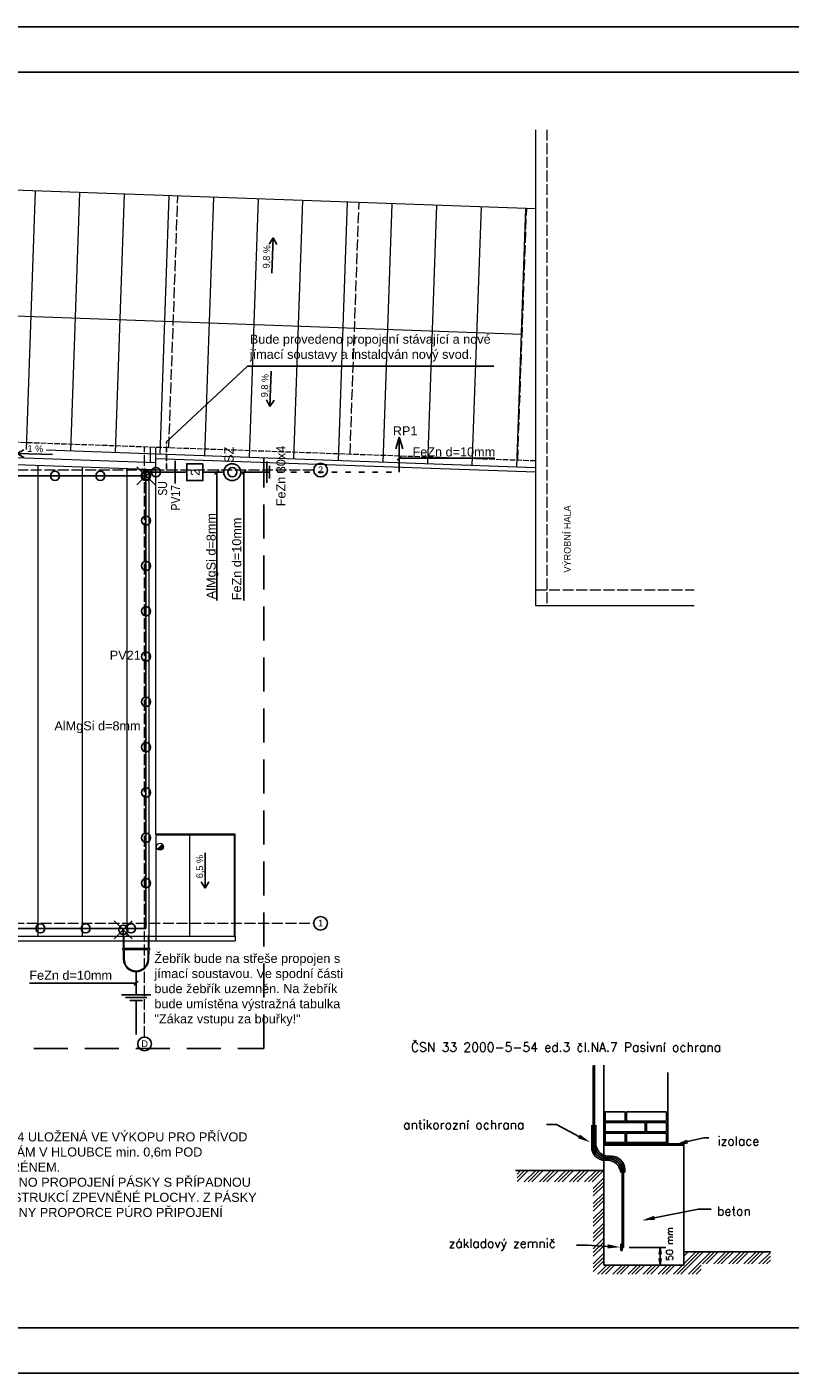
# Model space of a CAD drawing. Extents: x 108627 to 171627, y 10662 to 44985.
# Tile 3 of 4: x 133359 to 150192, y 15285 to 44985. Entities that reach past the tile are written whole.
import ezdxf
from ezdxf.enums import TextEntityAlignment as Align

# ---------------------------------------------------------------- set-up
doc = ezdxf.new("R2010")
doc.units = 0
doc.header["$LTSCALE"] = 10
doc.header["$MEASUREMENT"] = 0
for name, pattern in [('ACAD_ISO02W100', [15, 12, -3]), ('ACAD_ISO03W100', [30, 12, -18]), ('ACAD_ISO04W100', [30, 24, -3, 0, -3]), ('HIDDEN', [0.375, 0.25, -0.125])]:
    doc.linetypes.add(name, pattern=pattern)
doc.layers.get('0').update_dxf_attribs({"linetype": 'CONTINUOUS'})
doc.layers.get('Defpoints').update_dxf_attribs({"linetype": 'CONTINUOUS'})
for name, color, linetype in [('EL', 7, 'CONTINUOUS'), ('EL0', 7, 'CONTINUOUS'), ('EL1', 7, 'CONTINUOUS'), ('EL2', 3, 'CONTINUOUS'), ('EL3', 4, 'CONTINUOUS'), ('popisky', 6, 'CONTINUOUS')]:
    doc.layers.add(name, color=color, linetype=linetype)
doc.layers.add('netisk', color=30, linetype='CONTINUOUS', plot=False)
for name, color, linetype, lineweight in [('NS_tlusta', 10, 'CONTINUOUS', 15), ('srafy', 6, 'CONTINUOUS', 9), ('text', 6, 'CONTINUOUS', 9), ('tlusta', 7, 'CONTINUOUS', 15)]:
    doc.layers.add(name, color=color, linetype=linetype, lineweight=lineweight)
doc.styles.add('arial', font='ARIAL.TTF')
doc.styles.add('laplan N', font='txt')
doc.styles.add('pivovarska', font='txt')
doc.styles.add('SN1', font='ROMANS')
doc.styles.get("Standard").update_dxf_attribs({"font": 'simplex'})
doc.dimstyles.get("Standard").update_dxf_attribs({"dimtxt": 0.18, "dimasz": 0.18, "dimexe": 0.18, "dimexo": 0.0625, "dimgap": 0.09, "dimtad": 0, "dimtih": 1, "dimtoh": 1, "dimdec": 4, "dimzin": 0, "dimdsep": 46, "dimtxsty": 'Standard', "dimcen": 0.09, "dimadec": 0, "dimazin": 0, "dimtfac": 1, "dimtdec": 4, "dimtofl": 0, "dimtmove": 0, "dimatfit": 3, "dimfxl": 0, "dimtolj": 1, "dimtzin": 0, "dimarcsym": 0})

# ---------------------------------------------------------------- blocks, each defined once
blk = doc.blocks.new('*U48')
at = {"layer": 'popisky', "linetype": 'ByBlock'}
blk.add_circle((0, 0), 3.02, dxfattribs=at)
at = {"layer": 'popisky', "linetype": 'ByBlock', "style": 'laplan N'}
blk.add_attdef('OZNACENI', text='', height=3, dxfattribs=at).set_placement((0, 0.1), align=Align.MIDDLE_CENTER)
blk = doc.blocks.new('*U55')
at = {"layer": 'popisky'}
for p in [(-3.91, 1.12), (4.54, 0), (-3.91, -1.12)]:
    blk.add_line(p, (-5.84, 0), dxfattribs=at)
at = {"layer": 'popisky', "style": 'pivovarska'}
blk.add_attdef('SPÁD', (-3.2, 0.75), '', height=2, dxfattribs=at)
blk = doc.blocks.new('*U53')
at = {"layer": 'popisky'}
for p in [(-4.54, 0), (3.91, 1.12), (3.91, -1.12)]:
    blk.add_line(p, (5.84, 0), dxfattribs=at)
at = {"layer": 'popisky', "style": 'pivovarska'}
blk.add_attdef('SPÁD', (-3.2, 0.75), '', height=2, dxfattribs=at)
blk = doc.blocks.new('ELOO51')
at = {"layer": 'EL1'}
blk.add_circle((0, 0), 1, dxfattribs=at)
at = {"layer": 'EL1', "flags": 9}
blk.add_attdef('DRUH', (2, 1), '', height=2, dxfattribs=at)
blk = doc.blocks.new('ELOO2')
at = {"layer": 'EL1'}
for p, q in [((-2, 2), (2, -2)), ((-2, -2), (2, 2))]:
    blk.add_line(p, q, dxfattribs=at)
at = {"layer": 'EL3'}
blk.add_circle((0, 0), 1, dxfattribs=at)
at = {"layer": 'EL1', "flags": 9}
blk.add_attdef('DRUH', (2, 2), '', height=2, dxfattribs=at)
blk = doc.blocks.new('_OPEN')
at = {"color": 0, "linetype": 'ByBlock', "lineweight": -2}
for p, q in [((-1, 0.166667), (0, 0)), ((-1, -0.166667), (0, 0)), ((0, 0), (-1, 0))]:
    blk.add_line(p, q, dxfattribs=at)
blk = doc.blocks.new('*D193')
at = {"layer": 'Defpoints', "color": 0}
for p in [(146516, 18059), (146486, 17666), (147327, 17666)]:
    blk.add_point(p, dxfattribs=at)
at = {"layer": 'EL1', "color": 0, "lineweight": -2}
for p, q in [((146641, 18059), (147452, 18059)), ((147327, 17909), (147327, 17816)), ((146611, 17666), (147452, 17666))]:
    blk.add_line(p, q, dxfattribs=at)
at = {"layer": 'EL1', "color": 0, "lineweight": -2, "xscale": 150, "yscale": 150, "zscale": 150}
for p, rotation in [((147327, 18059), 90), ((147327, 17666), 270)]:
    blk.add_blockref('_OPEN', p, dxfattribs=dict(at, rotation=rotation))
at = {"layer": 'EL1', "color": 0, "linetype": 'HIDDEN', "insert": (147534, 18134), "char_height": 150, "attachment_point": 5, "rotation": 90, "style": 'SN1'}
blk.add_mtext('\\A1;50 mm', dxfattribs=at)

msp = doc.modelspace()

# ---------------------------------------------------------------- hatches: boundary and pattern name
msp.add_hatch(color=256).paths.add_polyline_path([(146081.343, 20341.888), (146081.343, 20312.488), (146375.343, 20312.488), (146375.343, 20341.888)])
h = msp.add_hatch(color=256)
h.paths.add_polyline_path([(146669.343, 20341.888), (146669.343, 20312.488), (146963.343, 20312.488), (146963.343, 20341.888)])
h.paths.add_polyline_path([(147551.343, 20312.488), (147551.343, 20341.888), (147257.343, 20341.888), (147257.343, 20312.488)])
h = msp.add_hatch()
h.set_pattern_fill('ZEM_PUVODNI', color=256, scale=58.8, style=0)
h.set_pattern_definition([(45, (135594.2, 19414.22), (-166.3115, 166.3115), []), (45, (135677.35, 19414.22), (-166.3115, 166.3115), []), (45, (135760.5, 19414.22), (-166.3115, 166.3115), [])])
h.paths.add_polyline_path([(144171.591, 19753.888), (146081.343, 19753.888), (146081.343, 17666.488), (147845.343, 17666.488), (147845.343, 17960.488), (149757.197, 17960.488), (149757.197, 17693.042), (148228.133, 17693.042), (148228.133, 17469.556), (145850.232, 17463.977), (145850.232, 19501.728), (144171.591, 19501.728)])
at = {"layer": 'netisk', "lineweight": 13}
h = msp.add_hatch(color=252, dxfattribs=at)
h.dxf.hatch_style = 1
h.paths.add_polyline_path([(136370.177, 26897.618, 0.198912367), (136348.21, 26950.651), (136242.144, 26844.585, 0.668178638)])
at = {"layer": 'srafy', "lineweight": 13}
h = msp.add_hatch(dxfattribs=at)
h.set_pattern_fill('ANSI31', color=252, scale=310, angle=43)
h.set_pattern_definition([(88, (124595.6, 38904.5), (-983.65, 34.35), [])])
h.paths.add_polyline_path([(144577.12, 40972.392), (120524.264, 41831.71), (120168.839, 36130.765), (144577.12, 35258.749)])
edge = h.paths.add_edge_path(flags=16)
edge.add_line((122229.589, 38130.634), (122199.448, 37286.978))
edge = h.paths.add_edge_path(flags=16)
edge.add_line((122147.077, 37385.664), (122199.448, 37286.978))
edge = h.paths.add_edge_path(flags=16)
edge.add_line((122258.728, 37381.676), (122199.448, 37286.978))
h.paths.add_polyline_path([(122211.781, 37387.102), (122227.957, 37839.884), (122039.72, 37846.609), (122023.544, 37393.827)], flags=16)
h = msp.add_hatch(dxfattribs=at)
h.set_pattern_fill('ANSI31', color=252, scale=310, angle=45)
h.set_pattern_definition([(90, (87342.8, -466.9), (-984.25, 0), [])])
h.paths.add_polyline_path([(136054.264, 35228.025), (120640.598, 35778.697), (120623.284, 35294.06), (117454.264, 35239.907), (117454.264, 24922.975), (136054.264, 24922.975)])
h = msp.add_hatch(dxfattribs=at)
h.set_pattern_fill('ANSI31', color=252, scale=310, angle=45)
h.set_pattern_definition([(90, (137934.3, 25198), (-984.25, 0), [])])
h.paths.add_polyline_path([(137934.264, 24922.975), (137934.264, 27152.975), (136204.264, 27152.975), (136204.264, 24922.975)])

# ---------------------------------------------------------------- linework, layer by layer
for p, q in [((145846.143, 20303.292), (145846.143, 22071.859)), ((145875.543, 22075.428), (145875.543, 20332.692)), ((146081.343, 20341.888), (146081.343, 22075.428)), ((147492.543, 20341.888), (147492.543, 21917.041)), ((146110.743, 21041.608), (146110.743, 20847.568)), ((146110.743, 20612.368), (146110.743, 20806.408)), ((146545.863, 21047.488), (146116.623, 21047.488)), ((146116.623, 20841.688), (146545.863, 20841.688)), ((146116.623, 20812.288), (146986.863, 20812.288)), ((146551.743, 20847.568), (146551.743, 21041.608)), ((146581.143, 20847.568), (146581.143, 21041.608)), ((146587.023, 21047.488), (147457.263, 21047.488)), ((147457.263, 20841.688), (146587.023, 20841.688)), ((146992.743, 20806.408), (146992.743, 20612.368)), ((147022.143, 20806.408), (147022.143, 20612.368)), ((147457.263, 20812.288), (147028.023, 20812.288)), ((147463.143, 21041.608), (147463.143, 20847.568)), ((147463.143, 20612.368), (147463.143, 20806.408)), ((145039.293, 20769.265), (144821.573, 20769.555)), ((145533.762, 20508.081), (145039.293, 20769.265)), ((145816.743, 20273.892), (145816.743, 20757.901)), ((145904.943, 20757.901), (145904.943, 20362.092)), ((146110.743, 20571.208), (146110.743, 20377.168)), ((146986.863, 20606.488), (146116.623, 20606.488)), ((146545.863, 20577.088), (146116.623, 20577.088)), ((146551.743, 20377.168), (146551.743, 20571.208)), ((146581.143, 20377.168), (146581.143, 20571.208)), ((146587.023, 20577.088), (147457.263, 20577.088)), ((147028.023, 20606.488), (147457.263, 20606.488)), ((147463.143, 20571.208), (147463.143, 20377.168)), ((146081.343, 20341.888), (146081.343, 19753.888)), ((146081.343, 20341.888), (146375.343, 20341.888)), ((146081.343, 20341.888), (147492.543, 20341.888)), ((146081.343, 20341.888), (146081.343, 17666.488)), ((146081.343, 20341.888), (147492.543, 20341.888)), ((147786.543, 20312.488), (146081.343, 20312.488)), ((146116.623, 20371.288), (146545.863, 20371.288)), ((146375.343, 20341.888), (146375.343, 20312.488)), ((146375.343, 20312.488), (146669.343, 20312.488)), ((147457.263, 20371.288), (146587.023, 20371.288)), ((146669.343, 20341.888), (146963.343, 20341.888)), ((146669.343, 20312.488), (146669.343, 20341.888)), ((146963.343, 20341.888), (146963.343, 20312.488)), ((146963.343, 20312.488), (147257.343, 20312.488)), ((147257.343, 20341.888), (147551.343, 20341.888)), ((147257.343, 20312.488), (147257.343, 20341.888)), ((147492.543, 20341.888), (147786.543, 20341.888)), ((147551.343, 20341.888), (147551.343, 20312.488)), ((147551.343, 20312.488), (147845.343, 20312.488)), ((147845.343, 20341.888), (147786.543, 20341.888)), ((147845.343, 20312.488), (147845.343, 20341.888)), ((147845.343, 20312.488), (147845.343, 17666.488)), ((147931.611, 20391.017), (148292.531, 20476.398)), ((148292.531, 20476.398), (148398.461, 20475.906)), ((146162.8, 19979.892), (146110.743, 19979.892)), ((146192.2, 20009.292), (146140.143, 20009.292)), ((146169.543, 20038.692), (146221.6, 20038.692)), ((146198.943, 20068.092), (146251, 20068.092)), ((146081.343, 19753.888), (144134.878, 19753.888)), ((146486.2, 18058.668), (146486.2, 19715.292)), ((146515.6, 19744.692), (146515.6, 18058.668)), ((146545, 19774.092), (146545, 19711.781)), ((147201.058, 18709.272), (148165.628, 18903.306)), ((148165.628, 18903.306), (148452.044, 18902.427)), ((146461, 18125.868), (146486.2, 18125.868)), ((146461, 17991.468), (146461, 18125.868)), ((146486.2, 18125.868), (146486.2, 17991.468)), ((145725.363, 18107.751), (145479.932, 18107.751)), ((146165.413, 18080.68), (145725.363, 18107.751)), ((146486.2, 17991.468), (146461, 17991.468)), ((146515.6, 18058.668), (146486.2, 18058.668)), ((147845.343, 17960.488), (149757.197, 17960.488)), ((147845.343, 17666.488), (147845.343, 17960.488)), ((147845.343, 17666.488), (146081.343, 17666.488))]:
    msp.add_line(p, q)
msp.add_lwpolyline([(108626.835, 15284.852), (171626.835, 15284.852), (171626.835, 44984.852), (108626.835, 44984.852)], close=True)
msp.add_lwpolyline([(170626.835, 28350.281), (170626.835, 43984.852), (109626.835, 43984.852), (109626.835, 16284.852), (150626.835, 16284.852)])
for centre, radius, start, end in [((146116.623, 21041.608), 5.88, 90, 180), ((146116.623, 20847.568), 5.88, 180, 270), ((146116.623, 20806.408), 5.88, 90, 180), ((146545.863, 21041.608), 5.88, 0, 90), ((146545.863, 20847.568), 5.88, 270, 0), ((146587.023, 21041.608), 5.88, 90, 180), ((146587.023, 20847.568), 5.88, 180, 270), ((146986.863, 20806.408), 5.88, 0, 90), ((147028.023, 20806.408), 5.88, 90, 180), ((147457.263, 21041.608), 5.88, 0, 90), ((147457.263, 20847.568), 5.88, 270, 0), ((147457.263, 20806.408), 5.88, 0, 90), ((146116.623, 20612.368), 5.88, 180, 270), ((146116.623, 20571.208), 5.88, 90, 180), ((146545.863, 20571.208), 5.88, 0, 90), ((146587.023, 20571.208), 5.88, 90, 180), ((146986.863, 20612.368), 5.88, 270, 0), ((147028.023, 20612.368), 5.88, 180, 270), ((147457.263, 20612.368), 5.88, 270, 0), ((147457.263, 20571.208), 5.88, 0, 90), ((146110.743, 20273.892), 294, 180, 270), ((146140.143, 20303.292), 294, 180, 270), ((146169.543, 20332.692), 294, 180, 270), ((146198.943, 20362.092), 294, 180, 270), ((146116.623, 20377.168), 5.88, 180, 270), ((146545.863, 20377.168), 5.88, 270, 0), ((146587.023, 20377.168), 5.88, 180, 270), ((147457.263, 20377.168), 5.88, 270, 0), ((146162.8, 19685.892), 294, 5.0517358, 90), ((146192.2, 19715.292), 294, 0, 90), ((146221.6, 19744.692), 294, 0, 90), ((146251, 19774.092), 294, 0, 90)]:
    msp.add_arc(centre, radius, start, end)
for points in [[(145555.558, 20549.345), (145781.345, 20377.304), (145511.966, 20466.817)], [(147942.354, 20345.604), (147659.131, 20326.559), (147920.868, 20436.431)], [(147210.261, 18663.522), (146926.557, 18654.053), (147191.855, 18755.022)], [(146168.278, 18127.259), (146444.884, 18063.488), (146162.547, 18034.102)]]:
    msp.add_solid(points)
at = {"layer": 'EL'}
msp.add_lwpolyline([(136435.446, 35833.82), (138224.012, 37498.081), (143659.894, 37499.768)], dxfattribs=at)
at = {"layer": 'EL1', "linetype": 'Continuous'}
for p, q in [((141623.866, 35523.084), (141523.866, 35423.084)), ((141572.662, 35471.881), (143682.594, 35471.881)), ((137596.192, 35212.692), (137496.192, 35112.692)), ((137544.988, 35161.488), (137544.988, 32330.308)), ((138196.113, 35212.692), (138096.113, 35112.692)), ((138144.909, 35161.488), (138144.909, 32330.308)), ((133415.478, 23886.246), (135766.595, 23886.246)), ((135715.391, 23835.042), (135815.391, 23935.042))]:
    msp.add_line(p, q, dxfattribs=at)
at = {"layer": 'EL2'}
for p, q in [((136631.516, 35411.488), (136631.516, 34911.488)), ((138582.422, 35161.488), (138582.422, 35486.488)), ((138647.422, 35161.488), (138647.422, 35396.488)), ((137240.94, 35161.488), (137700.94, 35161.488)), ((138075.94, 35161.488), (138582.422, 35161.488)), ((138582.422, 35161.488), (138582.422, 34836.488)), ((138647.422, 35161.488), (138647.422, 34926.488)), ((138707.422, 35161.488), (138707.422, 35301.488)), ((138707.422, 35161.488), (138707.422, 35021.488)), ((135766.595, 24139.487), (135766.595, 23633.005)), ((135766.595, 23633.005), (135441.595, 23633.005)), ((135766.595, 23568.005), (135531.595, 23568.005)), ((135766.595, 23508.005), (135626.595, 23508.005)), ((135766.595, 23633.005), (136091.595, 23633.005)), ((135766.595, 23568.005), (136001.595, 23568.005)), ((135766.595, 23508.005), (135906.595, 23508.005))]:
    msp.add_line(p, q, dxfattribs=at)
msp.add_lwpolyline([(137240.94, 35348.988), (137240.94, 34973.988), (136885.94, 34973.988), (136885.94, 35348.988)], close=True, dxfattribs=at)
for radius in [187.5, 101.52]:
    msp.add_circle((137888.44, 35161.488), radius, dxfattribs=at)
at = {"layer": 'EL3', "linetype": 'HIDDEN'}
msp.add_line((136435.446, 35161.488), (136435.446, 35833.82), dxfattribs=at)
at = {"layer": 'EL3', "linetype": 'Continuous'}
for p, q in [((141572.662, 35931.062), (141496.43, 35673.957)), ((141572.662, 35161.488), (141572.662, 35931.062)), ((141572.662, 35931.062), (141648.894, 35673.957)), ((119978.614, 35080.656), (135984.953, 35080.656)), ((135984.953, 25094.236), (135984.953, 35161.488)), ((136885.94, 35161.488), (135984.953, 35161.488)), ((117758.344, 25094.236), (135984.953, 25094.236)), ((135483.21, 24922.975), (135483.21, 25094.236))]:
    msp.add_line(p, q, dxfattribs=at)
at = {"layer": 'EL3', "linetype": 'HIDDEN', "ltscale": 300}
for p, q in [((138582.422, 22444.818), (138582.422, 35486.488)), ((135766.595, 23508.005), (135766.595, 22444.818)), ((117758.344, 22444.818), (138582.422, 22444.818))]:
    msp.add_line(p, q, dxfattribs=at)
at = {"layer": 'EL3', "linetype": 'ACAD_ISO03W100'}
msp.add_line((138582.422, 35161.488), (141572.662, 35161.488), dxfattribs=at)
at = {"layer": 'NS_tlusta', "color": 252, "lineweight": 13}
for p, q in [((136084.264, 35377.049), (136084.264, 35707.975)), ((136204.264, 27172.975), (136204.264, 35707.975)), ((136054.264, 24922.975), (136054.264, 35228.025)), ((136204.264, 27172.975), (136204.264, 24922.975)), ((136242.144, 26844.585), (136348.21, 26950.651)), ((117584.264, 24922.975), (135954.264, 24922.975)), ((117584.264, 24822.975), (136204.264, 24822.975)), ((136023.21, 24652.975), (135509.98, 24652.975)), ((136204.264, 24922.975), (136204.264, 24822.975)), ((136204.264, 24822.975), (137954.264, 24822.975)), ((137954.264, 24922.975), (137954.264, 24822.975)), ((136023.21, 24622.975), (135509.98, 24622.975))]:
    msp.add_line(p, q, dxfattribs=at)
for points in [[(117454.264, 35389.929), (120478.459, 35441.607), (120496.049, 35933.957), (136204.264, 35372.762)], [(117454.264, 35239.907), (120623.284, 35294.06), (120640.598, 35778.697), (136204.264, 35222.666)], [(135954.264, 24922.975), (137954.264, 24922.975), (137954.264, 27172.975), (136204.264, 27172.975)], [(137934.264, 24922.975), (137934.264, 27152.975), (136204.264, 27152.975)], [(135503.21, 24658.131), (135503.21, 24922.975), (135483.21, 24922.975), (135483.21, 24658.131)], [(136053.21, 24660.888), (136053.21, 24922.975), (136033.21, 24922.975), (136033.21, 24660.888)]]:
    msp.add_lwpolyline(points, dxfattribs=at)
for points in [[(135483.21, 24617.82), (135483.21, 24415.339, 0.969206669), (136049.903, 24412.884), (136055.28, 24616.082)], [(135503.21, 24617.82), (135503.21, 24415.614, 0.968554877), (136029.913, 24413.506), (136035.225, 24614.285)]]:
    msp.add_lwpolyline(points, format="xyb", dxfattribs=at)
for centre, radius in [((136295.177, 26897.618), 75), ((135493.21, 24637.975), 22.5), ((136043.21, 24637.975), 25)]:
    msp.add_circle(centre, radius, dxfattribs=at)
at = {"layer": 'tlusta', "color": 252, "lineweight": 13}
for p, q in [((144577.12, 42717.98), (144577.12, 32218.845)), ((144283.054, 38201.124), (120349.432, 39056.182)), ((144577.12, 32218.845), (148075.823, 32218.845))]:
    msp.add_line(p, q, dxfattribs=at)
at = {"layer": 'tlusta', "color": 252, "linetype": 'ACAD_ISO04W100', "lineweight": 13}
for p, q in [((144827.12, 42717.98), (144827.12, 32218.845)), ((136488.708, 35697.813), (136687.219, 41254.268)), ((140486.157, 35554.999), (140684.669, 41111.455)), ((144183.798, 35422.897), (144382.31, 40979.352)), ((135954.264, 22696.943), (135954.264, 35716.907)), ((139685.847, 35207.975), (123954.264, 35207.975)), ((144577.12, 32568.845), (148075.823, 32568.845)), ((117454.264, 25207.975), (139685.847, 25207.975))]:
    msp.add_line(p, q, dxfattribs=at)
at = {"layer": 'tlusta', "color": 252, "linetype": 'ACAD_ISO02W100', "lineweight": 13}
msp.add_line((144577.12, 35408.845), (120174.6, 36280.655), dxfattribs=at)
at = {"layer": 'tlusta', "color": 252, "lineweight": 13}
for points in [[(144577.12, 40972.392), (120524.264, 41831.71)], [(144577.12, 35258.749), (133792.09, 35644.058)], [(144573.55, 35158.813), (136204.264, 35457.816)]]:
    msp.add_lwpolyline(points, dxfattribs=at)

# ---------------------------------------------------------------- block references
at = {"layer": 'EL3', "linetype": 'Continuous', "xscale": 100, "yscale": 100, "zscale": 100}
for p in [(133978.614, 35080.656), (134978.614, 35080.656), (135978.614, 35080.656), (133656.335, 25094.236), (134656.335, 25094.236), (135656.335, 25094.236)]:
    msp.add_blockref('ELOO51', p, dxfattribs=at)
at = {"layer": 'EL3', "linetype": 'HIDDEN', "xscale": 100, "yscale": 100, "zscale": 100}
for p in [(135984.953, 35080.656), (135483.21, 25064.101)]:
    msp.add_blockref('ELOO2', p, dxfattribs=at)
at = {"layer": 'EL3', "linetype": 'Continuous', "xscale": 100, "yscale": 100, "zscale": 100, "rotation": 90}
for p in [(135984.953, 35094.236), (136204.264, 35161.488), (135984.953, 34094.236), (135984.953, 33094.236), (135984.953, 32094.236), (135984.953, 31094.236), (135984.953, 30094.236), (135984.953, 29094.236), (135984.953, 28094.236), (135984.953, 27094.236), (135984.953, 26094.236)]:
    msp.add_blockref('ELOO51', p, dxfattribs=at)
at = {"layer": 'popisky', "color": 252, "lineweight": 13}
ref = msp.add_blockref('*U53', (138774.826, 39893.767), dxfattribs=dict(at, xscale=75, yscale=75, zscale=75, rotation=87.95390771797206))
ref.add_attrib('SPÁD', '9,8 %', (138710.03, 39655.56), dxfattribs={"layer": 'text', "height": 150, "rotation": 87.9539077, "style": 'pivovarska'})
ref = msp.add_blockref('*U55', (138735.406, 37049.625), dxfattribs=dict(at, xscale=75, yscale=75, zscale=75, rotation=87.95390771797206))
ref.add_attrib('SPÁD', '9,8 %', (138670.61, 36811.418), dxfattribs={"layer": 'text', "height": 150, "rotation": 87.9539077, "style": 'pivovarska'})
ref = msp.add_blockref('*U53', (133584.731, 35559.258), dxfattribs=dict(at, xscale=-75, yscale=75, zscale=75, rotation=358.214998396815))
ref.add_attrib('SPÁD', '1 %', (133369.777, 35610.117), dxfattribs={"layer": 'text', "height": 150, "rotation": 358.2149984, "style": 'pivovarska'})
ref = msp.add_blockref('*U53', (137289.181, 26419.323), dxfattribs=dict(at, xscale=-75, yscale=75, zscale=75, rotation=89.99999999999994))
ref.add_attrib('SPÁD', '6,5 %', (137245.042, 26202.889), dxfattribs={"layer": 'text', "height": 150, "rotation": 90, "style": 'pivovarska'})
at = {"layer": 'tlusta', "color": 252, "lineweight": 13, "xscale": 50, "yscale": 50, "zscale": 50}
for p, values in [((139836.842, 35207.975), {'OZNACENI': '2'}), ((139836.842, 25207.975), {'OZNACENI': '1'}), ((135954.264, 22546.377), {'OZNACENI': 'D'})]:
    msp.add_blockref('*U48', p, dxfattribs=at).add_auto_attribs(values)

# ---------------------------------------------------------------- texts
at = {"layer": 'EL', "char_height": 200, "style": 'arial'}
for s, insert, width, attachment_point in [('\\W1;Bude provedeno propojení stávající a nové jímací soustavy a instalován nový svod.\\P\\P\\P\\H1.375x;\\P', (138275.971, 38195.112, 11.049), 5420.83956, 1), ('RP1', (141429.596, 36172.6), 2588.85186, 1), ('FeZn d=10mm', (141863.679, 35708.466), 2588.85186, 1), ('Žebřík bude na střeše propojen s jímací soustavou. Ve spodní části bude žebřík uzemněn. Na žebřík bude umístěna výstražná tabulka "Zákaz vstupu za bouřky!"', (136170.682, 24533.85, -469.651), 4417.84677, 1), ('FeZn d=10mm', (133412.224, 24161.459), 2015.95855, 1), ('PÁSKA FeZn 30x4 ULOŽENÁ VE VÝKOPU PRO PŘÍVOD K VZT JEDNOTKÁM V HLOUBCE min. 0,6m POD KONEČNÝM TERÉNEM.\\PBUDE PROVEDENO PROPOJENÍ PÁSKY S PŘÍPADNOU KOVOVOU KONSTRUKCÍ ZPEVNĚNÉ PLOCHY. Z PÁSKY BUDOU VYVEDENY PROPORCE PÚRO PŘIPOJENÍ JEDNOTEK VZT.', (130957.233, 18392.826, 43789.955), 7476.08151, 7)]:
    msp.add_mtext(s, dxfattribs=dict(at, insert=insert, width=width, attachment_point=attachment_point))
at = {"layer": 'EL', "char_height": 200, "rotation": 90, "style": 'arial'}
for s, insert, width, attachment_point in [('SZ', (137716.779, 35722.664), 433.54812, 3), ('2', (137070.596, 35158.182), 10, 5), ('\\FArial Narrow|b0|i0|c238|p34;SU', (136453.905, 34960.683), 302.5, 9), ('\\FArial Narrow|b0|i0|c238|p34;PV17', (136738.298, 34315.187), 302.5, 7), ('AlMgSi d=8mm', (137321.524, 34259.831, 38332.207), 2015.95855, 3), ('FeZn d=10mm', (137884.95, 34159.241), 2588.85186, 3)]:
    msp.add_mtext(s, dxfattribs=dict(at, insert=insert, width=width, attachment_point=attachment_point))
at = {"layer": 'EL0', "style": 'arial'}
msp.add_text('FeZn 30x4', height=200, rotation=90, dxfattribs=at).set_placement((139061.382, 34408.227, 769.732))
at = {"layer": 'EL0'}
for s, style, p in [('PV21', 'arial', (135185.533, 31021.908, 39882.721)), ('AlMgSi d=8mm', 'arial', (133964.685, 29464.572, 38632.289)), ('ČSN 33 2000-5-54 ed.3 čl.NA.7 Pasivní ochrana', 'SN1', (141829.818, 22375.948)), ('antikorozní ochrana', 'SN1', (141657.111, 20666.62)), ('izolace', 'SN1', (148594.193, 20304.91)), ('beton', 'SN1', (148581.408, 18759.653)), ('základový zemnič', 'SN1', (142659.361, 18049.791))]:
    msp.add_text(s, height=200, dxfattribs=dict(at, style=style)).set_placement(p)
at = {"layer": 'text', "color": 252, "lineweight": 13, "insert": (145203.61, 32946.201), "char_height": 150, "attachment_point": 1, "rotation": 90, "style": 'laplan N'}
msp.add_mtext_dynamic_manual_height_columns('VÝROBNÍ HALA', width=5545.81543, gutter_width=500, heights=[0], dxfattribs=at)

# ---------------------------------------------------------------- dimensions: what is measured, and where the dimension line sits
at = {"layer": 'EL1', "color": 7}
dim = msp.add_linear_dim(base=(147327.343, 17666.488), p1=(146515.6, 18058.668), p2=(146486.2, 17666.488), angle=90, text='50 mm', dimstyle='Standard', override={"dimscale": 50, "dimtxt": 3, "dimasz": 3, "dimexe": 2.5, "dimexo": 2.5, "dimtih": 0, "dimtoh": 0, "dimdec": 2, "dimzin": 1, "dimtxsty": 'SN1', "dimblk1": 'OPEN', "dimblk2": 'OPEN', "dimsah": 1, "dimcen": -3, "dimdle": 1.25, "dimtdec": 2, "dimtmove": 2, "dimtvp": 1.5, "dimtzin": 1}, dxfattribs=at)
dim.commit()
dim.dimension.update_dxf_attribs({"geometry": '*D193', "text_midpoint": (147534.093, 18134.229), "dimtype": 160})

doc.saveas('drawing.dxf')
